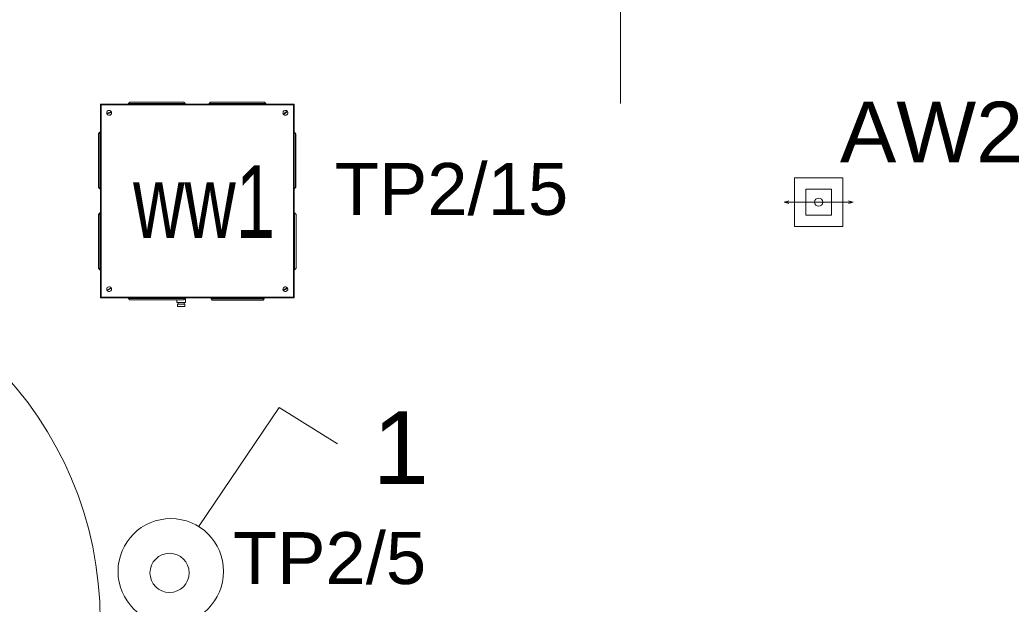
# Model space of a CAD drawing. Header units: millimetres. Extents: x -232602 to -175679, y -119570 to -82350.
# Tile 19 of 36: x -210286 to -207845, y -97687 to -96239. Entities that reach past the tile are written whole.
import ezdxf
from ezdxf.xclip import XClip

# ---------------------------------------------------------------- set-up
doc = ezdxf.new("R2010")
doc.units = ezdxf.units.MM
doc.header["$MEASUREMENT"] = 0
doc.header["$XCLIPFRAME"] = 0
doc.layers.add('2D - Rysunki i Obrazki', color=7, linetype='Continuous')
for name, color, linetype, lineweight in [('PT_ELE_4_6_DLX_BLD0_LUMKEY_IDX_Nr_pióra__33', 33, 'Continuous', 18), ('PT_ELE_4_6_DLX_BLD0_LUMKEY_IDX_Nr_pióra__7', 7, 'Continuous', 18), ('PT_ELE_4_6_E- Schemat - Szyny L1.L2.L3_Nr_pióra__7', 7, 'Continuous', 18), ('PT_ELE_4_6_I_WE_opis_aereco------------------_Nr_pióra__33', 33, 'Continuous', 18), ('PT_ELE_4_6_Konstrukcja - Ściany zew_Nr_pióra__251', 251, 'Continuous', 18), ('PT_ELE_4_6_Konstrukcja - Ściany zew_Nr_pióra__7', 7, 'Continuous', 18), ('PT_ELE_4_6_LUXIONA_Nr_pióra__1', 1, 'Continuous', 18), ('PT_ELE_4_6_Oświetlenie_Nr_pióra__6', 6, 'Continuous', 18)]:
    doc.layers.add(name, color=color, linetype=linetype, lineweight=lineweight)
doc.styles.add('STYL_AUTOMATYCZNY_1', font='arial.ttf')
doc.styles.add('STYL_AUTOMATYCZNY_6', font='arial.ttf', dxfattribs={"width": 0.7})

# ---------------------------------------------------------------- blocks, each defined once
blk = doc.blocks.new('Rysunek_1_6', base_point=(-200661.4, -99449.8))
at = {"layer": 'PT_ELE_4_6_I_WE_opis_aereco------------------_Nr_pióra__33', "color": 33, "linetype": 'Continuous', "lineweight": 18}
for p, q in [((-210085.6, -96448.9), (-210085.1, -96449)), ((-210085.6, -96448.9), (-210085.6, -96449.2)), ((-210085.6, -96449.6), (-210085.6, -96449.2)), ((-210084.6, -96449.2), (-210085.6, -96449.2)), ((-210085.6, -96449.6), (-210084.1, -96449.6)), ((-210085.6, -96926.2), (-210085.6, -96449.6)), ((-210085.1, -96449), (-210085.4, -96448.7)), ((-210084.9, -96449.2), (-210085.1, -96449)), ((-210084.7, -96448), (-210084.4, -96448.3)), ((-210084.4, -96448.3), (-210084.6, -96447.9)), ((-210084.2, -96447.9), (-210084.6, -96447.9)), ((-210084.6, -96449.2), (-210084.6, -96448.9)), ((-210084.6, -96448.9), (-210084.2, -96448.9)), ((-210084.3, -96449.2), (-210084.6, -96449.2)), ((-210084.6, -96449.2), (-210084.6, -96449.6)), ((-210084.4, -96448.3), (-210084.2, -96448.5)), ((-210084.1, -96449.7), (-210084.3, -96449.2)), ((-210083.9, -96447.9), (-210084.2, -96447.9)), ((-210084.2, -96448.9), (-210084.2, -96447.9)), ((-210084.2, -96448.9), (-210084.2, -96449.1)), ((-210083.9, -96448.9), (-210084.2, -96448.9)), ((-210084.2, -96449.1), (-210083.7, -96449.4)), ((-210084.1, -96449.6), (-210084.1, -96926.2)), ((-210083.9, -96449.6), (-210084.1, -96449.6)), ((-210083.9, -96449.4), (-210083.9, -96447.9)), ((-209607.3, -96447.9), (-210083.9, -96447.9)), ((-209607.3, -96449.4), (-210083.9, -96449.4)), ((-210083.9, -96449.4), (-210083.9, -96449.6)), ((-210015.8, -96446.4), (-210012.4, -96443)), ((-210015.8, -96446.4), (-209875.3, -96446.4)), ((-210015.8, -96447.5), (-210015.8, -96446.4)), ((-210015.8, -96447.5), (-209875.3, -96447.5)), ((-210012.4, -96443), (-209878.7, -96443)), ((-210012.1, -96442.9), (-209879, -96442.9)), ((-209878.7, -96443), (-209875.3, -96446.4)), ((-209875.3, -96446.4), (-209875.3, -96447.5)), ((-209815.8, -96446.4), (-209812.4, -96443)), ((-209815.8, -96446.4), (-209675.3, -96446.4)), ((-209815.8, -96447.5), (-209815.8, -96446.4)), ((-209815.8, -96447.5), (-209675.3, -96447.5)), ((-209812.4, -96443), (-209678.7, -96443)), ((-209812.1, -96442.9), (-209679, -96442.9)), ((-209678.7, -96443), (-209675.3, -96446.4)), ((-209675.3, -96446.4), (-209675.3, -96447.5)), ((-209607.4, -96449.4), (-209606.9, -96449.1)), ((-209606.9, -96447.9), (-209607.3, -96447.9)), ((-209607.3, -96447.9), (-209607.3, -96449.4)), ((-209606.9, -96448.9), (-209607.3, -96448.9)), ((-209607.3, -96449.6), (-209607.3, -96449.4)), ((-209607.1, -96449.6), (-209607.3, -96449.6)), ((-209606.8, -96449.2), (-209607.1, -96449.7)), ((-209607.1, -96926.2), (-209607.1, -96449.6)), ((-209607.1, -96449.6), (-209605.6, -96449.6)), ((-209606.9, -96448.9), (-209606.9, -96447.9)), ((-209606.6, -96447.9), (-209606.9, -96447.9)), ((-209606.9, -96448.5), (-209606.7, -96448.3)), ((-209606.9, -96449.1), (-209606.9, -96448.9)), ((-209606.9, -96448.9), (-209606.6, -96448.9)), ((-209606.6, -96449.2), (-209606.8, -96449.2)), ((-209606.6, -96447.9), (-209606.7, -96448.3)), ((-209606.7, -96448.3), (-209606.4, -96448)), ((-209606.6, -96448.9), (-209606.6, -96449.2)), ((-209606.6, -96449.6), (-209606.6, -96449.2)), ((-209606.6, -96449.2), (-209605.6, -96449.2)), ((-209606, -96449), (-209606.2, -96449.2)), ((-209605.7, -96448.7), (-209606, -96449)), ((-209606, -96449), (-209605.6, -96448.9)), ((-209605.6, -96449.2), (-209605.6, -96448.9)), ((-209605.6, -96449.2), (-209605.6, -96449.6)), ((-209605.6, -96449.6), (-209605.6, -96926.2)), ((-210059, -96466.2), (-210069.7, -96471.4)), ((-210069.1, -96472.5), (-210058.4, -96467.4)), ((-209622.7, -96465.3), (-209632.2, -96472.4)), ((-209631.4, -96473.5), (-209621.9, -96466.3)), ((-210090.6, -96654.5), (-210090.6, -96521.3)), ((-210090.4, -96521), (-210087.1, -96517.6)), ((-210090.4, -96654.7), (-210090.4, -96521)), ((-210087.1, -96658.1), (-210087.1, -96517.6)), ((-210087.1, -96517.6), (-210086, -96517.6)), ((-210086, -96658.1), (-210086, -96517.6)), ((-209605.6, -96517.6), (-209605.1, -96517.6)), ((-209605.1, -96517.6), (-209605.1, -96658.1)), ((-209605.1, -96517.6), (-209601.7, -96521)), ((-209601.7, -96521), (-209601.7, -96654.7)), ((-209601.6, -96521.3), (-209601.6, -96654.5)), ((-210087.1, -96658.1), (-210090.4, -96654.7)), ((-210086, -96658.1), (-210087.1, -96658.1)), ((-209605.1, -96658.1), (-209605.6, -96658.1)), ((-209601.7, -96654.7), (-209605.1, -96658.1)), ((-210090.6, -96854.5), (-210090.6, -96721.3)), ((-210090.4, -96721), (-210087.1, -96717.6)), ((-210090.4, -96854.7), (-210090.4, -96721)), ((-210087.1, -96858.1), (-210087.1, -96717.6)), ((-210087.1, -96717.6), (-210086, -96717.6)), ((-210086, -96858.1), (-210086, -96717.6)), ((-209605.2, -96717.6), (-209605.2, -96858.1)), ((-209605.2, -96717.6), (-209604.1, -96717.6)), ((-209604.1, -96717.6), (-209604.1, -96858.1)), ((-209604.1, -96717.6), (-209600.7, -96721)), ((-209600.7, -96721), (-209600.7, -96854.7)), ((-209600.6, -96721.3), (-209600.6, -96854.5)), ((-210087.1, -96858.1), (-210090.4, -96854.7)), ((-210086, -96858.1), (-210087.1, -96858.1)), ((-209604.1, -96858.1), (-209605.2, -96858.1)), ((-209600.7, -96854.7), (-209604.1, -96858.1)), ((-209622.3, -96902.7), (-209632.5, -96908.9)), ((-210085.6, -96926.5), (-210085.6, -96926.2)), ((-210084.1, -96926.2), (-210085.6, -96926.2)), ((-210084.6, -96926.5), (-210085.6, -96926.5)), ((-210085.6, -96926.5), (-210085.6, -96926.9)), ((-210085.1, -96926.7), (-210085.6, -96926.9)), ((-210085.4, -96927.1), (-210085.1, -96926.7)), ((-210085.1, -96926.7), (-210084.9, -96926.5)), ((-210084.6, -96926.2), (-210084.6, -96926.5)), ((-210084.6, -96926.5), (-210084.3, -96926.5)), ((-210084.6, -96926.9), (-210084.6, -96926.5)), ((-210084.2, -96926.9), (-210084.6, -96926.9)), ((-210084.3, -96926.5), (-210084.1, -96926)), ((-210083.7, -96926.4), (-210084.2, -96926.6)), ((-210084.2, -96926.6), (-210084.2, -96926.9)), ((-210084.2, -96926.9), (-210083.9, -96926.9)), ((-210084.2, -96926.9), (-210084.2, -96927.9)), ((-210084.1, -96926.2), (-210083.9, -96926.2)), ((-210083.9, -96926.2), (-210083.9, -96926.4)), ((-210083.9, -96926.4), (-209607.3, -96926.4)), ((-210083.9, -96927.9), (-210083.9, -96926.4)), ((-210059.2, -96902.9), (-210069.6, -96908.7)), ((-210069, -96909.8), (-210058.5, -96904)), ((-209631.8, -96910), (-209621.6, -96903.8)), ((-209606.9, -96926.6), (-209607.4, -96926.4)), ((-209607.3, -96926.2), (-209607.1, -96926.2)), ((-209607.3, -96926.4), (-209607.3, -96926.2)), ((-209607.3, -96926.4), (-209607.3, -96927.9)), ((-209607.3, -96926.9), (-209606.9, -96926.9)), ((-209607.1, -96926), (-209606.8, -96926.5)), ((-209605.6, -96926.2), (-209607.1, -96926.2)), ((-209606.9, -96926.9), (-209606.9, -96926.6)), ((-209606.9, -96926.9), (-209606.9, -96927.9)), ((-209606.6, -96926.9), (-209606.9, -96926.9)), ((-209606.8, -96926.5), (-209606.6, -96926.5)), ((-209606.6, -96926.5), (-209606.6, -96926.2)), ((-209606.6, -96926.5), (-209605.6, -96926.5)), ((-209606.6, -96926.5), (-209606.6, -96926.9)), ((-209606.2, -96926.5), (-209606, -96926.7)), ((-209605.6, -96926.9), (-209606, -96926.7)), ((-209606, -96926.7), (-209605.7, -96927.1)), ((-209605.6, -96926.2), (-209605.6, -96926.5)), ((-209605.6, -96926.9), (-209605.6, -96926.5)), ((-210084.4, -96927.4), (-210084.7, -96927.8)), ((-210084.6, -96927.9), (-210084.4, -96927.4)), ((-210084.6, -96927.9), (-210084.2, -96927.9)), ((-210084.2, -96927.2), (-210084.4, -96927.4)), ((-210084.2, -96927.9), (-210083.9, -96927.9)), ((-210083.9, -96927.9), (-209607.3, -96927.9)), ((-209875.3, -96928.3), (-210015.8, -96928.3)), ((-210015.8, -96929.4), (-210015.8, -96928.3)), ((-209875.3, -96929.4), (-210015.8, -96929.4)), ((-210012.4, -96932.7), (-210015.8, -96929.4)), ((-209878.7, -96932.7), (-210012.4, -96932.7)), ((-209879, -96932.9), (-210012.1, -96932.9)), ((-209896.1, -96939.4), (-209896.1, -96932.9)), ((-209875.1, -96939.4), (-209896.1, -96939.4)), ((-209876.6, -96943.9), (-209894.6, -96943.9)), ((-209894.6, -96948.9), (-209894.6, -96943.9)), ((-209876.6, -96948.9), (-209894.6, -96948.9)), ((-209893.1, -96943.9), (-209893.1, -96939.4)), ((-209875.3, -96929.4), (-209878.7, -96932.7)), ((-209878.1, -96939.4), (-209878.1, -96943.9)), ((-209876.6, -96943.9), (-209876.6, -96948.9)), ((-209875.3, -96928.3), (-209875.3, -96929.4)), ((-209875.1, -96927.9), (-209875.1, -96939.4)), ((-209811.1, -96930.6), (-209680, -96930.6)), ((-209809, -96933.6), (-209811.1, -96930.6)), ((-209809, -96933.6), (-209682.2, -96933.6)), ((-209680, -96930.6), (-209682.2, -96933.6)), ((-209607.3, -96927.9), (-209606.9, -96927.9)), ((-209606.7, -96927.4), (-209606.9, -96927.2)), ((-209606.9, -96927.9), (-209606.6, -96927.9)), ((-209606.7, -96927.4), (-209606.6, -96927.9)), ((-209606.4, -96927.8), (-209606.7, -96927.4))]:
    blk.add_line(p, q, dxfattribs=at)
at = {"layer": 'PT_ELE_4_6_I_WE_opis_aereco------------------_Nr_pióra__33', "color": 33, "linetype": 'Continuous', "lineweight": 18, "flags": 128}
for points in [[(-210085.4, -96448.7), (-210085.3, -96448.4), (-210085.1, -96448.2), (-210084.8, -96448), (-210084.7, -96448)], [(-209606.4, -96448), (-209606.1, -96448.1), (-209605.8, -96448.3), (-209605.7, -96448.6), (-209605.7, -96448.7)], [(-210084.7, -96927.8), (-210085, -96927.6), (-210085.3, -96927.4), (-210085.4, -96927.2), (-210085.4, -96927.1)], [(-209605.7, -96927.1), (-209605.8, -96927.3), (-209606, -96927.6), (-209606.3, -96927.7), (-209606.4, -96927.8)]]:
    blk.add_lwpolyline(points, dxfattribs=at)
at = {"layer": 'PT_ELE_4_6_I_WE_opis_aereco------------------_Nr_pióra__33', "color": 33, "linetype": 'Continuous', "lineweight": 18}
for centre, radius, start, end in [((-210084.6, -96448.9), 1, 90, 180), ((-210015.4, -96447.5), 0.4, 180, 270), ((-209875.7, -96447.5), 0.4, 270, 0), ((-209815.4, -96447.5), 0.4, 180, 270), ((-209675.7, -96447.5), 0.4, 270, 0), ((-209606.6, -96448.9), 1, 0, 90), ((-210064.1, -96469.4), 6, 31.904, 199.4655), ((-210064.1, -96469.4), 6, 199.4655, 211.904), ((-210064.1, -96469.4), 6, 211.904, 19.4655), ((-210064.1, -96469.4), 6, 19.4655, 31.904), ((-209627.1, -96469.4), 6, 43.254, 210.8155), ((-209627.1, -96469.4), 6, 210.8155, 223.254), ((-209627.1, -96469.4), 6, 223.254, 30.8155), ((-209627.1, -96469.4), 6, 30.8155, 43.254), ((-210086, -96518), 0.4, 0, 90), ((-210086, -96657.7), 0.4, 270, 0), ((-210086, -96718), 0.4, 0, 90), ((-209605.2, -96718), 0.4, 90, 180), ((-210086, -96857.7), 0.4, 270, 0), ((-209605.2, -96857.7), 0.4, 180, 270), ((-210064.1, -96906.4), 6, 35.2099, 202.7714), ((-209627.1, -96906.4), 6, 37.731, 205.2925), ((-209627.1, -96906.4), 6, 25.2925, 37.731), ((-210084.6, -96926.9), 1, 180, 270), ((-210064.1, -96906.4), 6, 202.7714, 215.2099), ((-210064.1, -96906.4), 6, 215.2099, 22.7714), ((-210064.1, -96906.4), 6, 22.7714, 35.2099), ((-209627.1, -96906.4), 6, 205.2925, 217.731), ((-209627.1, -96906.4), 6, 217.731, 25.2925), ((-209606.6, -96926.9), 1, 270, 0), ((-210015.4, -96928.3), 0.4, 90, 180), ((-209875.7, -96928.3), 0.4, 0, 90), ((-209809.5, -96929.4), 2, 130.044, 215.9153), ((-209681.6, -96929.4), 2, 324.0847, 49.956)]:
    blk.add_arc(centre, radius, start, end, dxfattribs=at)
at = {"layer": 'PT_ELE_4_6_Konstrukcja - Ściany zew_Nr_pióra__251', "color": 251, "linetype": 'Continuous', "lineweight": 18}
blk.add_line((-208796.3, -95714.4), (-208796.3, -96446.6), dxfattribs=at)
at = {"layer": 'PT_ELE_4_6_Konstrukcja - Ściany zew_Nr_pióra__7', "color": 7, "linetype": 'Continuous', "lineweight": 18}
blk.add_arc((-210986.3, -97726.6), 900, 0, 90, dxfattribs=at)
at = {"layer": 'PT_ELE_4_6_LUXIONA_Nr_pióra__1', "color": 1, "linetype": 'Continuous', "lineweight": 18}
for p, q in [((-208390.5, -96690.8), (-208378.7, -96687.5)), ((-208366.9, -96690.8), (-208390.5, -96690.8)), ((-208390.5, -96690.8), (-208378.7, -96694)), ((-208366.9, -96690.8), (-208243.3, -96690.8)), ((-208243.3, -96690.8), (-208219.7, -96690.8)), ((-208219.7, -96690.8), (-208231.5, -96687.5)), ((-208219.7, -96690.8), (-208231.5, -96694))]:
    blk.add_line(p, q, dxfattribs=at)
at = {"layer": 'PT_ELE_4_6_LUXIONA_Nr_pióra__1', "color": 1, "linetype": 'Continuous', "lineweight": 18, "flags": 128}
for points in [[(-208365.1, -96750.8), (-208245.1, -96750.8), (-208245.1, -96630.8), (-208365.1, -96630.8)], [(-208337, -96658.9), (-208273.2, -96658.9), (-208273.2, -96722.7), (-208337, -96722.7)]]:
    blk.add_lwpolyline(points, close=True, dxfattribs=at)
at = {"layer": 'PT_ELE_4_6_LUXIONA_Nr_pióra__1', "color": 1, "linetype": 'Continuous', "lineweight": 18}
blk.add_circle((-208305.1, -96690.8), 10.1, dxfattribs=at)
at = {"layer": 'PT_ELE_4_6_Oświetlenie_Nr_pióra__6', "color": 6, "linetype": 'Continuous', "lineweight": 18}
for p, q in [((-209842.2, -97495.2), (-209642.1, -97199.2)), ((-209642.1, -97199.2), (-209498.2, -97290))]:
    blk.add_line(p, q, dxfattribs=at)
for centre, radius in [((-209911.1, -97605.7), 130.8), ((-209914.3, -97609.4), 48.5)]:
    blk.add_circle(centre, radius, dxfattribs=at)
at = {"layer": 'PT_ELE_4_6_DLX_BLD0_LUMKEY_IDX_Nr_pióra__33', "color": 33, "linetype": 'Continuous', "lineweight": 18, "insert": (-210004.5, -96779.5), "char_height": 180, "attachment_point": 7, "style": 'STYL_AUTOMATYCZNY_6'}
blk.add_mtext('\\A1;{\\pql;\\fArial|b0|i0|c238|p0;\\W0.700000;ww1}', dxfattribs=at)
at = {"layer": 'PT_ELE_4_6_DLX_BLD0_LUMKEY_IDX_Nr_pióra__7', "color": 7, "linetype": 'Continuous', "lineweight": 18, "insert": (-209411.2, -97389.1), "char_height": 180, "attachment_point": 7, "style": 'STYL_AUTOMATYCZNY_1'}
blk.add_mtext('\\A1;{\\pql;\\fArial|b0|i0|c238|p0;\\W1.000000;1}', dxfattribs=at)
at = {"layer": 'PT_ELE_4_6_E- Schemat - Szyny L1.L2.L3_Nr_pióra__7', "color": 7, "linetype": 'Continuous', "lineweight": 18, "char_height": 128.571, "attachment_point": 7, "style": 'STYL_AUTOMATYCZNY_1'}
for s, insert in [('\\A1;{\\pql;\\fArial|b0|i0|c238|p0;\\W1.000000;TP2/15}', (-209504.9, -96724.1)), ('\\A1;{\\pql;\\fArial|b0|i0|c238|p0;\\W1.000000;TP2/5}', (-209757.2, -97638.9))]:
    blk.add_mtext(s, dxfattribs=dict(at, insert=insert))
at = {"layer": 'PT_ELE_4_6_LUXIONA_Nr_pióra__1', "color": 1, "linetype": 'Continuous', "lineweight": 18, "insert": (-208252.3, -96591.9), "char_height": 150, "attachment_point": 7, "style": 'STYL_AUTOMATYCZNY_1'}
blk.add_mtext('\\A1;{\\pql;\\fArial|b0|i0|c238|p0;\\W1.000000;AW2}', dxfattribs=at)

msp = doc.modelspace()

# ---------------------------------------------------------------- block references
at = {"layer": '2D - Rysunki i Obrazki', "color": 253, "linetype": 'Continuous', "lineweight": 18, "true_color": 0xaaaaaa}
ref = msp.add_blockref('Rysunek_1_6', (-200661.4, -99449.8), dxfattribs=at)
XClip(ref).set_block_clipping_path([(-225643.694101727, -116549.9316383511), (-175679.1071871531, -82349.5969288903)])

doc.saveas('drawing.dxf')
